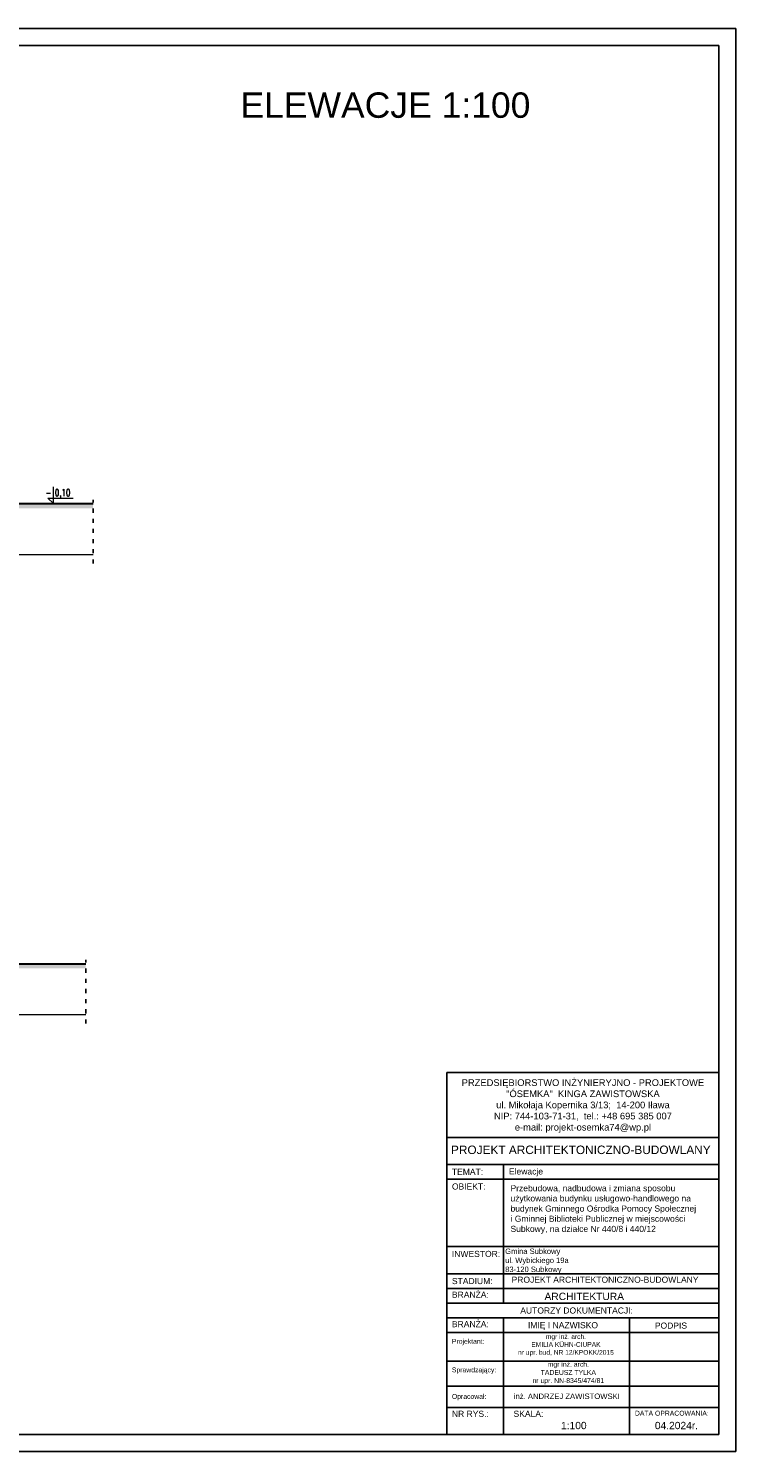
# Model space of a CAD drawing. Header units: millimetres. Extents: x 6197 to 108098, y 4257 to 29730.
# Tile 3 of 148: x 10049 to 12195, y 4257 to 8457. Entities that reach past the tile are written whole.
import ezdxf

# ---------------------------------------------------------------- set-up
doc = ezdxf.new("R2010")
doc.units = ezdxf.units.MM
doc.linetypes.add('ACAD_ISO03W100', pattern=[30, 12, -18])
doc.layers.add('&_opisy_100', color=51, linetype='Continuous', lineweight=20)
doc.layers.add('R-TAB', color=1, linetype='Continuous')
doc.styles.add('Romans', font='romans.shx', dxfattribs={"width": 0.75})
doc.styles.get("Standard").update_dxf_attribs({"font": 'arial.ttf'})

msp = doc.modelspace()

# ---------------------------------------------------------------- hatches: boundary and pattern name
at = {"lineweight": 0}
h = msp.add_hatch(dxfattribs=at)
h.set_pattern_fill('EARTH', color=256, scale=3)
h.set_pattern_definition([(0, (-4755.569, 1668.88), (19.05, 19.05), [19.05, -19.05]), (0, (-4755.569, 1676.024), (19.05, 19.05), [19.05, -19.05]), (0, (-4755.569, 1683.168), (19.05, 19.05), [19.05, -19.05]), (90, (-4753.188, 1685.549), (-19.05, 19.05), [19.05, -19.05]), (90, (-4746.044, 1685.549), (-19.05, 19.05), [19.05, -19.05]), (90, (-4738.9, 1685.549), (-19.05, 19.05), [19.05, -19.05])])
h.paths.add_polyline_path([(7709.454, 7052.805), (10239.11, 7052.805), (10239.11, 7040.717), (7709.454, 7040.717)])
h = msp.add_hatch(dxfattribs=at)
h.set_pattern_fill('EARTH', color=256, scale=3)
h.set_pattern_definition([(0, (-4812.76, 311.202), (19.05, 19.05), [19.05, -19.05]), (0, (-4812.76, 318.345), (19.05, 19.05), [19.05, -19.05]), (0, (-4812.76, 325.49), (19.05, 19.05), [19.05, -19.05]), (90, (-4810.379, 327.87), (-19.05, 19.05), [19.05, -19.05]), (90, (-4803.235, 327.87), (-19.05, 19.05), [19.05, -19.05]), (90, (-4796.091, 327.87), (-19.05, 19.05), [19.05, -19.05])])
h.paths.add_polyline_path([(7652.263, 5695.126), (10218.291, 5695.126), (10218.291, 5683.038), (7652.263, 5683.038)])

# ---------------------------------------------------------------- linework, layer by layer
at = {"layer": '&_opisy_100', "color": 0}
msp.add_lwpolyline([(10121.931, 7104.724), (10121.931, 7055.727), (10105.868, 7070.76), (10180.739, 7070.76)], dxfattribs=at)
at = {"color": 3}
msp.add_line((12137.127, 8457.055), (6197.127, 8457.055), dxfattribs=at)
for p, q in [((12137.127, 4257.055), (12137.127, 8457.055)), ((12087.127, 8407.055), (6247.127, 8407.055)), ((12087.127, 4307.055), (12087.127, 8407.055)), ((6247.127, 4307.055), (12087.127, 4307.055)), ((6197.127, 4257.055), (12137.127, 4257.055))]:
    msp.add_line(p, q)
at = {"linetype": 'ACAD_ISO03W100'}
for p, q in [((10239.715, 6877.985), (10239.715, 7065.87)), ((10218.291, 5520.307), (10218.291, 5708.192))]:
    msp.add_line(p, q, dxfattribs=at)
at = {"lineweight": 30}
for p, q in [((7702.24, 7054.589), (10239.715, 7054.589)), ((7645.049, 5696.91), (10218.291, 5696.91))]:
    msp.add_line(p, q, dxfattribs=at)
at = {"lineweight": 0}
for p, q in [((7702.24, 6904.589), (10239.715, 6904.589)), ((7645.049, 5546.91), (10218.291, 5546.91))]:
    msp.add_line(p, q, dxfattribs=at)
at = {"layer": 'R-TAB', "color": 0}
for p, q in [((11283.66, 5375.565), (12087.127, 5375.565)), ((11283.66, 4435.177), (11283.66, 5375.565)), ((11283.66, 5183.526), (12087.127, 5183.526)), ((11283.66, 5104.551), (12087.127, 5104.551)), ((11451.263, 4694.811), (11451.263, 5104.551)), ((11283.66, 5061.115), (12087.127, 5061.115)), ((11283.66, 4862.156), (12087.127, 4862.156)), ((11283.66, 4781.684), (12087.127, 4781.684)), ((11283.66, 4738.247), (12087.127, 4738.247)), ((11283.66, 4694.811), (12087.127, 4694.811)), ((11283.66, 4651.375), (12087.127, 4651.375)), ((11451.263, 4435.177), (11451.263, 4651.375)), ((11822.735, 4435.177), (11822.735, 4651.375)), ((11283.66, 4607.939), (12087.127, 4607.939)), ((11283.66, 4523.721), (12087.127, 4523.721)), ((11283.66, 4449.54), (12087.127, 4449.54)), ((11283.66, 4307.055), (11283.66, 4449.54)), ((11283.66, 4449.54), (12087.127, 4449.54)), ((11283.66, 4449.54), (12087.127, 4449.54)), ((11283.66, 4449.54), (12087.127, 4449.54)), ((11451.263, 4307.055), (11451.263, 4449.54)), ((11822.735, 4307.055), (11822.735, 4449.54)), ((11283.66, 4386.702), (12087.127, 4386.702))]:
    msp.add_line(p, q, dxfattribs=at)

# ---------------------------------------------------------------- texts
at = {"layer": '&_opisy_100', "color": 0, "attachment_point": 1, "rotation": 359.999998, "style": 'Romans'}
for s, insert, char_height, width in [('\\A1;\\pi-90,l120,t120;+ 7,62', (8882.963, 7919.972), 30, 841.27656), ('\\A1;\\pi-90,l120,t120;+ 7,65', (9094.463, 7922.972), 30, 841.27656), ('\\A1;\\pi-90,l120,t120;+ 7,12', (8714.63, 7869.972), 30, 841.27656), ('\\A1;\\pi-90,l120,t120;+ 7,15', (9301.349, 7872.972), 30, 841.27656), ('\\A1;\\pi-90,l120,t120;+ 5,60', (8096.805, 7717.972), 30, 841.27656), ('\\A1;\\pi-90,l120,t120;+ 4,70', (7871.805, 7627.972), 30, 841.27656), ('\\A1;- 0,10', (10099.745, 7097.419), 20.25, 420.63828), ('\\A1;\\pi-90,l120,t120;+ 7,65', (8741.881, 6555.294), 30, 841.27656), ('\\A1;\\pi-90,l120,t120;+ 7,62', (8968.381, 6555.294), 30, 841.27656), ('\\A1;\\pi-90,l120,t120;+ 7,15', (8510.346, 6505.012), 30, 841.27656), ('\\A1;\\pi-90,l120,t120;+ 7,12', (9191.221, 6502.294), 30, 841.27656), ('\\A1;\\pi-90,l120,t120;+ 5,60', (9621.381, 6350.294), 30, 841.27656), ('\\A1;\\pi-90,l120,t120;+ 4,70', (9846.381, 6260.294), 30, 841.27656)]:
    msp.add_mtext(s, dxfattribs=dict(at, insert=insert, char_height=char_height, width=width))
at = {"lineweight": 0, "insert": (11471.84, 5043.201), "char_height": 18, "width": 610.19793, "attachment_point": 1}
msp.add_mtext('\\A1;Przebudowa, nadbudowa i zmiana sposobu użytkowania budynku usługowo-handlowego na budynek Gminnego Ośrodka Pomocy Społecznej ^Ji Gminnej Biblioteki Publicznej w miejscowości Subkowy, na działce Nr 440/8 i 440/12', dxfattribs=at)
at = {"layer": 'R-TAB', "color": 0, "ltscale": 24}
for s, insert, char_height, width, attachment_point in [('\\pi611.54556;ELEWACJE 1:100', (10063.11, 8268.321), 75, 2065.84351, 1), ('\\pi785.39106;ELEWACJA WSCHODNIA', (7897.193, 6998.142), 30, 2065.84351, 1), ('\\pi792.36923;ELEWACJA ZACHODNIA', (7897.193, 5634.282), 30, 2065.84351, 1), ('PRZEDSIĘBIORSTWO INŻYNIERYJNO - PROJEKTOWE\\P"ÓSEMKA"  KINGA ZAWISTOWSKA\\Pul. Mikołaja Kopernika 3/13;  14-200 Iława\\PNIP: 744-103-71-31,  tel.: +48 695 385 007\\Pe-mail: projekt-osemka74@wp.pl', (11685.615, 5277.062), 19.74375, 781.72017, 5), ('PROJEKT ARCHITEKTONICZNO-BUDOWLANY', (11296.226, 5160.033), 25, 1090.2179, 1), ('TEMAT:', (11298.907, 5091.664), 18, 136.70026, 1), ('Elewacje', (11467.288, 5092.712), 18, 711.57772, 1), ('OBIEKT:', (11298.907, 5048.308), 18, 136.70026, 1), ('INWESTOR:', (11298.907, 4849.348), 18, 136.70026, 1), ('Gmina Subkowy\\Pul. Wybickiego 19a\\P83-120 Subkowy', (11456.114, 4856.135), 16, 675.77621, 1), ('STADIUM:', (11298.907, 4769.19), 18, 136.70026, 1), ('PROJEKT ARCHITEKTONICZNO-BUDOWLANY', (11475.018, 4773.232), 18, 1090.2179, 1), ('BRANŻA:', (11298.907, 4728.958), 18, 136.70026, 1), ('ARCHITEKTURA', (11572.175, 4725.754), 21.6, 490.72064, 1), ('\\pi208.80059;AUTORZY DOKUMENTACJI:', (11291.965, 4682.283), 18, 747.89996, 1), ('BRANŻA:', (11298.907, 4642.085), 18, 136.70026, 1), ('\\pi13.924;IMIĘ I NAZWISKO', (11509.443, 4638.903), 18, 253.42015, 1), ('PODPIS', (11897.958, 4637.8), 18, 136.70026, 1), ('Projektant:', (11298.907, 4589.508), 14.4, 136.70026, 1), ('{\\C256;\\c0;mgr inż. arch. \\PEMILIA KÜHN-CIUPAK\\Pnr upr. bud, NR 12/KPOKK/2015}', (11635.47, 4603.401), 14, 282.63278, 2), ('Sprawdzający:', (11298.907, 4505.29), 14.4, 136.70026, 1), ('{\\C256;\\c0;mgr inż. arch. \\PTADEUSZ TYLKA\\Pnr upr. NN-8345/474/81}', (11642.589, 4521.735), 14.4, 350.33749, 2), ('Opracował:', (11298.907, 4426.915), 14.4, 136.70026, 1), ('inż. ANDRZEJ ZAWISTOWSKI', (11638.067, 4411.762), 16.2, 346.49963, 8), ('NR RYS.:', (11298.907, 4377.412), 18, 136.70026, 1), ('SKALA:', (11480.826, 4377.412), 18, 136.70026, 1), ('DATA OPRACOWANIA:', (11839.147, 4377.412), 14.4, 278.30723, 1), ('1:100', (11620.956, 4344.659), 21.6, 136.70026, 1), ('04.2024r.', (11897.958, 4344.659), 21.6, 136.70026, 1)]:
    msp.add_mtext(s, dxfattribs=dict(at, insert=insert, char_height=char_height, width=width, attachment_point=attachment_point))

doc.saveas('drawing.dxf')
